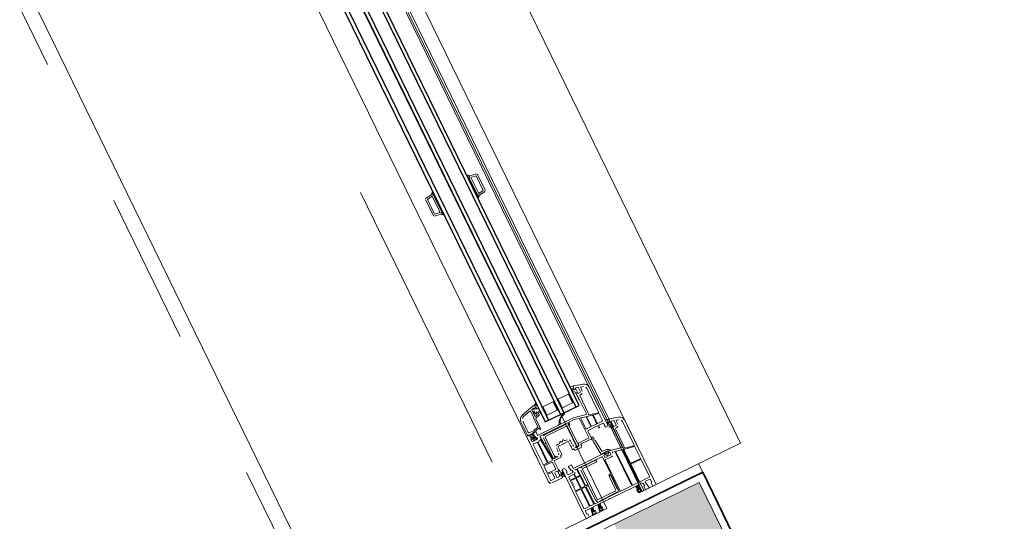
# Model space of a CAD drawing. Extents: x 6414462 to 20492237, y 5756825 to 17376351.
# Tile 91 of 127: x 6497762.877 to 6497763.919, y 5809739.811 to 5809740.342. Entities that reach past the tile are written whole.
import ezdxf

# ---------------------------------------------------------------- set-up
doc = ezdxf.new("R2010")
doc.units = 0
doc.linetypes.add('__FK_przerywana', pattern=[0.32004, 0.16002, -0.16002])
doc.linetypes.add('Linia siatki', pattern=[2.2225, 1.27, -0.3175, 0.3175, -0.3175])
for name, color, linetype, lineweight in [('A-DETL-GENF', 7, 'Continuous', 5), ('A-DETL-MBND', 7, 'Continuous', 5), ('A-GENM', 7, 'Continuous', 5), ('A-GLAZ', 7, 'Continuous', 5), ('A-WALL', 7, 'Continuous', 35), ('A-WALL-PATT', 7, 'Continuous', 35), ('S-GRID', 7, 'Continuous', 5)]:
    doc.layers.add(name, color=color, linetype=linetype, lineweight=lineweight)

# ---------------------------------------------------------------- blocks, each defined once
blk = doc.blocks.new('Windows_S9000-Double-Vent-Window-with-Sashbars - O3 Windows_S9000-Double-Vent-Window-with-Sashbars 2-9225298-__-00_00 Przyziemie PB')
at = {"layer": 'A-DETL-GENF'}
for p, q in [((60.86, 12.96), (60.6, 12)), ((61.12, 12.89), (61.05, 12.63)), ((61.1, 12.57), (61.48, 12.57)), ((69, 13.4), (61.43, 13.4)), ((64.23, 13.13), (61.43, 13.13)), ((64.07, 12.1), (64.28, 13.07)), ((64.39, 13.09), (64.14, 11.93)), ((65.76, 13.13), (64.43, 13.13)), ((65.81, 11.92), (65.81, 13.08)), ((65.88, 13.08), (65.88, 11.92)), ((67.93, 13.13), (65.93, 13.13)), ((67.98, 11.92), (67.98, 13.08)), ((68.2, 12.54), (68.2, 13.05)), ((68.25, 13.1), (68.6, 13.1)), ((69, 12.62), (68.26, 12.49)), ((68.6, 13.1), (68.6, 13)), ((68.6, 13), (69, 13)), ((69, 13), (69, 13.4)), ((69, 12.15), (69, 12.62)), ((61.2, 11.55), (56.63, 11.55)), ((60.52, 11.61), (60.59, 11.9)), ((60.95, 11.55), (60.57, 11.55)), ((60.59, 11.9), (60.93, 11.9)), ((60.6, 12), (60.6, 11.95)), ((60.65, 11.9), (60.93, 11.9)), ((60.8, 11.7), (60.79, 11.72)), ((60.95, 11.63), (60.84, 11.63)), ((60.88, 12.08), (60.94, 12.31)), ((61.03, 12.05), (60.9, 12.05)), ((60.93, 11.9), (61.03, 12)), ((60.93, 11.9), (61, 11.95)), ((60.99, 12.35), (61.48, 12.35)), ((61.03, 11.96), (61.03, 12.05)), ((61.03, 12.05), (61.38, 12.05)), ((61.03, 12), (61.03, 12.05)), ((61.21, 11.8), (61.12, 11.8)), ((61.2, 11.27), (61.2, 11.55)), ((61.26, 11.83), (61.21, 11.8)), ((61.53, 11.83), (61.26, 11.83)), ((61.38, 12.05), (61.38, 11.96)), ((61.51, 12.05), (61.38, 12.05)), ((61.38, 12.05), (61.38, 12)), ((61.38, 12), (61.48, 11.9)), ((61.41, 11.95), (61.48, 11.9)), ((61.48, 11.9), (61.59, 11.9)), ((61.48, 11.9), (63.85, 11.9)), ((61.53, 12.3), (61.53, 12.07)), ((61.75, 12.3), (61.75, 12.17)), ((61.8, 12.12), (63.84, 12.12)), ((63.89, 11.84), (63.61, 10.5)), ((64.1, 11.76), (63.98, 11.16)), ((67.93, 11.8), (64.15, 11.8)), ((64.19, 11.87), (65.76, 11.87)), ((65.93, 11.87), (67.93, 11.87)), ((67.98, 11.15), (67.98, 11.75)), ((68.2, 11.69), (68.2, 12.16)), ((68.2, 11.54), (68.91, 11.66)), ((68.2, 11.45), (68.2, 11.54)), ((68.69, 11.53), (68.2, 11.45)), ((68.24, 12.21), (68.6, 12.28)), ((69, 11.77), (68.26, 11.64)), ((68.6, 12.28), (68.6, 12.15)), ((68.6, 12.15), (69, 12.15)), ((68.69, 11.41), (68.69, 11.53)), ((68.91, 11.66), (68.91, 11.45)), ((69, 11.41), (69, 11.77)), ((31, 10.02), (31.12, 10.72)), ((31.19, 10.03), (31.29, 10.62)), ((31.22, 10.8), (33.08, 10.8)), ((31.29, 10.62), (33.01, 10.62)), ((33.01, 10.62), (33.11, 10.03)), ((33.3, 10.02), (33.18, 10.72)), ((56.06, 11.11), (55.8, 10.15)), ((56.08, 10.23), (56.14, 10.46)), ((56.19, 10.5), (56.68, 10.5)), ((56.32, 11.04), (56.25, 10.78)), ((56.3, 10.72), (56.68, 10.72)), ((59.43, 11.28), (56.63, 11.28)), ((56.73, 10.45), (56.73, 10.22)), ((56.95, 10.45), (56.95, 10.32)), ((59.27, 10.25), (59.48, 11.22)), ((59.44, 10.54), (59.32, 10.01)), ((59.59, 11.24), (59.47, 10.71)), ((60.43, 10.58), (59.49, 10.58)), ((59.52, 10.65), (60.43, 10.65)), ((60.43, 11.28), (59.63, 11.28)), ((60.48, 10.7), (60.48, 11.23)), ((60.48, 10), (60.48, 10.53)), ((60.7, 10.72), (60.7, 11.2)), ((60.7, 9.45), (60.7, 10.52)), ((60.75, 11.25), (60.9, 11.25)), ((61, 10.67), (60.75, 10.67)), ((60.75, 10.57), (61, 10.57)), ((60.9, 11.25), (60.92, 11.23)), ((60.92, 11.23), (60.94, 11.25)), ((60.94, 11.25), (60.96, 11.23)), ((60.96, 11.23), (60.98, 11.25)), ((60.98, 11.25), (61, 11.23)), ((61, 11.23), (61.02, 11.25)), ((61, 10.57), (61, 10.67)), ((61.02, 11.25), (61.04, 11.23)), ((61.04, 11.23), (61.06, 11.25)), ((61.06, 11.25), (61.08, 11.23)), ((61.08, 11.23), (61.1, 11.25)), ((61.1, 11.25), (61.12, 11.23)), ((61.12, 11.23), (61.14, 11.25)), ((61.14, 11.25), (61.16, 11.23)), ((61.16, 11.23), (61.2, 11.27)), ((63.39, 10.35), (63.47, 10.55)), ((63.48, 10.57), (63.55, 10.63)), ((63.61, 10.5), (63.56, 10.38)), ((63.58, 10.65), (63.61, 10.65)), ((63.61, 10.65), (63.61, 10.5)), ((63.61, 10.5), (63.61, 10.44)), ((63.76, 10.33), (63.76, 10.47)), ((63.78, 10.49), (64.01, 10.49)), ((63.94, 10.99), (63.89, 10.77)), ((63.94, 10.71), (64.01, 10.71)), ((67.93, 11.03), (63.99, 11.03)), ((64.02, 11.1), (67.93, 11.1)), ((64.06, 10.44), (64.06, 9.84)), ((64.28, 10.44), (64.28, 9.84)), ((67.98, 9.73), (67.98, 10.98)), ((68.2, 8.35), (68.2, 11.31)), ((68.24, 11.36), (68.6, 11.43)), ((68.6, 11.43), (68.6, 11.3)), ((68.6, 11.3), (68.96, 11.36)), ((68.91, 11.45), (68.69, 11.41)), ((30.77, 9.76), (31, 10.02)), ((31.09, 9.91), (30.79, 9.73)), ((31, 10.02), (31.09, 9.91)), ((31.15, 9.85), (31, 10.02)), ((31.15, 9.85), (33.15, 9.85)), ((31.15, 9.75), (31.15, 9.85)), ((31.15, 9.85), (33.15, 9.85)), ((31.15, 9.8), (31.2, 9.85)), ((31.25, 9.75), (31.15, 9.85)), ((33.15, 9.75), (31.15, 9.75)), ((32.95, 10.03), (31.19, 10.03)), ((31.34, 9.85), (31.25, 9.75)), ((31.39, 9.75), (31.29, 9.85)), ((31.48, 9.85), (31.39, 9.75)), ((31.53, 9.75), (31.43, 9.85)), ((31.63, 9.85), (31.53, 9.75)), ((31.68, 9.75), (31.58, 9.85)), ((31.77, 9.85), (31.68, 9.75)), ((31.82, 9.75), (31.72, 9.85)), ((31.91, 9.85), (31.82, 9.75)), ((31.96, 9.75), (31.86, 9.85)), ((32.05, 9.85), (31.96, 9.75)), ((32.1, 9.75), (32, 9.85)), ((32.19, 9.85), (32.1, 9.75)), ((32.24, 9.75), (32.14, 9.85)), ((32.33, 9.85), (32.24, 9.75)), ((32.38, 9.75), (32.28, 9.85)), ((32.47, 9.85), (32.38, 9.75)), ((32.52, 9.75), (32.42, 9.85)), ((32.62, 9.85), (32.52, 9.75)), ((32.67, 9.75), (32.57, 9.85)), ((32.76, 9.85), (32.67, 9.75)), ((32.81, 9.75), (32.71, 9.85)), ((32.9, 9.85), (32.81, 9.75)), ((32.95, 9.75), (32.85, 9.85)), ((33, 10.08), (32.95, 10.03)), ((33.04, 9.85), (32.95, 9.75)), ((32.99, 9.85), (33.09, 9.75)), ((33.05, 10.03), (33, 10.08)), ((33.11, 10.03), (33.05, 10.03)), ((33.09, 9.75), (33.15, 9.83)), ((33.15, 9.83), (33.13, 9.85)), ((33.15, 9.85), (33.3, 10.02)), ((33.15, 9.85), (33.15, 9.75)), ((33.21, 9.91), (33.3, 10.02)), ((33.51, 9.73), (33.21, 9.91)), ((33.3, 10.02), (33.53, 9.76)), ((55.74, 9.81), (55.79, 10.05)), ((56.16, 9.75), (55.78, 9.75)), ((55.79, 10.05), (56.13, 10.05)), ((55.8, 10.15), (55.8, 10.1)), ((55.85, 10.05), (56.13, 10.05)), ((56.05, 9.83), (56.16, 9.83)), ((56.23, 10.2), (56.1, 10.2)), ((56.13, 10.05), (56.23, 10.15)), ((56.13, 10.05), (56.2, 10.1)), ((56.23, 10.11), (56.23, 10.2)), ((56.23, 10.2), (56.58, 10.2)), ((56.23, 10.15), (56.23, 10.2)), ((56.41, 9.95), (56.32, 9.95)), ((56.46, 9.98), (56.41, 9.95)), ((57.33, 9.98), (56.46, 9.98)), ((56.58, 10.2), (56.58, 10.11)), ((56.71, 10.2), (56.58, 10.2)), ((56.58, 10.2), (56.58, 10.15)), ((56.58, 10.15), (56.68, 10.05)), ((56.68, 10.05), (56.61, 10.1)), ((57.39, 10.05), (56.68, 10.05)), ((56.68, 10.05), (59.05, 10.05)), ((57, 10.27), (59.05, 10.27)), ((59.09, 9.99), (58.81, 8.65)), ((59.18, 9.35), (59.29, 9.84)), ((59.34, 9.88), (60.43, 9.88)), ((59.37, 9.95), (60.43, 9.95)), ((60.48, 9.83), (60.48, 9.43)), ((61.73, 9.4), (60.75, 9.4)), ((61.5, 9.49), (61.5, 9.55)), ((61.74, 9.4), (61.54, 9.44)), ((61.55, 9.6), (61.81, 9.61)), ((61.73, 9.3), (61.73, 9.4)), ((62.04, 9.42), (61.74, 9.4)), ((61.98, 9.63), (63.31, 9.8)), ((63.53, 9.57), (62.04, 9.42)), ((63.35, 9.85), (63.39, 10.35)), ((63.61, 9.57), (63.53, 9.57)), ((63.55, 9.9), (63.61, 9.73)), ((63.74, 10.21), (63.6, 10.21)), ((63.6, 10.07), (63.74, 10.07)), ((63.74, 9.97), (63.6, 9.96)), ((63.61, 10.31), (63.74, 10.31)), ((63.61, 9.84), (63.61, 8.35)), ((63.61, 9.71), (63.61, 9.57)), ((63.62, 10.4), (63.7, 10.32)), ((63.72, 9.96), (63.62, 9.88)), ((63.7, 10.32), (63.74, 10.31)), ((63.74, 9.96), (63.72, 9.96)), ((63.76, 10.33), (63.76, 10.35)), ((63.76, 9.93), (63.76, 9.95)), ((63.76, 9.81), (63.76, 9.94)), ((64.01, 9.79), (63.78, 9.79)), ((63.81, 10.37), (63.97, 10.18)), ((63.97, 10.1), (63.81, 9.91)), ((63.83, 9.52), (63.83, 6.7)), ((65.8, 9.57), (63.88, 9.57)), ((64.31, 9.68), (67.93, 9.68)), ((65.85, 9.38), (65.85, 9.52)), ((65.95, 9.52), (65.95, 9.38)), ((67.93, 9.57), (66, 9.57)), ((66.03, 9.31), (66.03, 9.51)), ((66.03, 9.51), (67.68, 9.51)), ((67.98, 6.7), (67.98, 9.52)), ((56.35, 8.05), (56.35, 9.25)), ((56.35, 9.25), (57.35, 9.25)), ((57.35, 9.25), (57.35, 8.05)), ((58.81, 8.65), (58.81, 4.39)), ((59.14, 9.14), (59.03, 8.63)), ((59.03, 8.63), (59.03, 8.03)), ((61.39, 9.18), (59.19, 9.18)), ((60.45, 9.29), (59.23, 9.29)), ((61.44, 7.93), (61.44, 9.13)), ((61.66, 8.15), (61.66, 9.21)), ((61.67, 9.24), (61.73, 9.3)), ((63.61, 8.35), (63.66, 8.3)), ((63.88, 7.16), (63.88, 8.81)), ((63.88, 8.81), (64.08, 8.81)), ((64.08, 8.81), (64.08, 7.16)), ((65.93, 9.35), (65.88, 9.35)), ((67.68, 9.31), (66.03, 9.31)), ((67.73, 7.16), (67.73, 9.26)), ((67.93, 9.26), (67.93, 7.16)), ((68.15, 8.3), (68.2, 8.35)), ((57.35, 8.05), (56.35, 8.05)), ((56.35, 6.25), (56.35, 7.45)), ((56.35, 7.45), (57.35, 7.45)), ((57.35, 7.45), (57.35, 6.25)), ((59.03, 7.83), (59.03, 4.62)), ((59.08, 7.98), (59.28, 7.98)), ((59.28, 7.88), (59.08, 7.88)), ((59.08, 7.59), (59.08, 5.09)), ((59.28, 5.09), (59.28, 7.59)), ((61.73, 7.84), (59.33, 7.84)), ((59.33, 7.64), (61.73, 7.64)), ((61.76, 7.88), (61.49, 7.88)), ((61.9, 8.1), (61.71, 8.1)), ((61.73, 7.64), (61.73, 7.84)), ((61.78, 7.5), (61.78, 7.86)), ((62, 7.26), (62, 8)), ((63.66, 8.3), (63.61, 8.25)), ((63.61, 8.25), (63.61, 6.24)), ((68.2, 8.25), (68.15, 8.3)), ((68.2, 7.24), (68.2, 8.25)), ((58.66, 7.02), (58.78, 6.9)), ((58.78, 7.18), (58.72, 7.12)), ((58.81, 6.92), (58.81, 7.16)), ((60.44, 6.66), (60.58, 6.74)), ((60.55, 6.55), (60.47, 6.55)), ((60.47, 6.35), (60.55, 6.35)), ((60.57, 6.38), (60.57, 6.53)), ((60.6, 6.78), (60.6, 7.01)), ((60.79, 6.45), (60.82, 6.48)), ((60.82, 6.42), (60.79, 6.45)), ((60.82, 6.48), (60.82, 7.01)), ((60.82, 5.89), (60.82, 6.42)), ((60.87, 7.28), (61.19, 7.28)), ((60.87, 7.06), (61.25, 7.06)), ((61.27, 7.07), (61.34, 7.1)), ((61.45, 7.06), (61.8, 7.06)), ((61.8, 7.06), (61.8, 7.26)), ((61.8, 7.26), (62, 7.26)), ((63.61, 6.24), (63.2, 6.28)), ((63.2, 6.28), (63.2, 5.88)), ((63.83, 6.49), (63.83, 6.37)), ((63.88, 6.65), (65.8, 6.65)), ((64.55, 6.54), (63.88, 6.54)), ((64.13, 7.11), (67.68, 7.11)), ((67.68, 6.91), (64.13, 6.91)), ((64.6, 6.17), (64.6, 6.49)), ((64.67, 6.49), (64.67, 6.17)), ((65.82, 6.54), (64.72, 6.54)), ((65.85, 6.7), (65.85, 6.85)), ((65.87, 6.17), (65.87, 6.49)), ((65.88, 6.87), (65.93, 6.87)), ((65.94, 6.49), (65.94, 6.17)), ((65.95, 6.85), (65.95, 6.7)), ((67.93, 6.54), (65.99, 6.54)), ((66, 6.65), (67.93, 6.65)), ((67.98, 6.17), (67.98, 6.49)), ((68.69, 7.02), (68.2, 7.1)), ((68.2, 7.1), (68.2, 7.01)), ((68.2, 7.01), (68.91, 6.89)), ((68.2, 6.39), (68.2, 6.86)), ((68.6, 7.12), (68.24, 7.19)), ((68.6, 6.27), (68.24, 6.34)), ((68.26, 6.91), (69, 6.78)), ((68.96, 7.19), (68.6, 7.25)), ((68.6, 7.25), (68.6, 7.12)), ((69, 6.4), (68.6, 6.4)), ((68.6, 6.4), (68.6, 6.27)), ((68.91, 7.1), (68.69, 7.14)), ((68.69, 7.14), (68.69, 7.02)), ((68.91, 6.31), (68.69, 6.31)), ((68.69, 6.31), (68.69, 6.17)), ((68.91, 6.89), (68.91, 7.1)), ((68.91, 6.04), (68.91, 6.31)), ((69, 6.78), (69, 7.14)), ((69, 5.93), (69, 6.4)), ((30.77, 5.74), (31, 5.48)), ((31.09, 5.59), (30.79, 5.77)), ((31.15, 5.65), (31, 5.48)), ((31, 5.48), (31.09, 5.59)), ((31, 5.48), (31.12, 4.78)), ((31.25, 5.75), (31.15, 5.65)), ((33.15, 5.75), (31.15, 5.75)), ((31.15, 5.75), (31.15, 5.65)), ((31.15, 5.7), (31.2, 5.65)), ((31.15, 5.65), (33.15, 5.65)), ((31.15, 5.65), (33.15, 5.65)), ((31.19, 5.47), (31.29, 4.88)), ((32.95, 5.47), (31.19, 5.47)), ((31.34, 5.65), (31.25, 5.75)), ((31.39, 5.75), (31.29, 5.65)), ((31.48, 5.65), (31.39, 5.75)), ((31.53, 5.75), (31.43, 5.65)), ((31.63, 5.65), (31.53, 5.75)), ((31.68, 5.75), (31.58, 5.65)), ((31.77, 5.65), (31.68, 5.75)), ((31.82, 5.75), (31.72, 5.65)), ((31.91, 5.65), (31.82, 5.75)), ((31.96, 5.75), (31.86, 5.65)), ((32.05, 5.65), (31.96, 5.75)), ((32.1, 5.75), (32, 5.65)), ((32.19, 5.65), (32.1, 5.75)), ((32.24, 5.75), (32.14, 5.65)), ((32.33, 5.65), (32.24, 5.75)), ((32.38, 5.75), (32.28, 5.65)), ((32.47, 5.65), (32.38, 5.75)), ((32.52, 5.75), (32.42, 5.65)), ((32.62, 5.65), (32.52, 5.75)), ((32.67, 5.75), (32.57, 5.65)), ((32.76, 5.65), (32.67, 5.75)), ((32.81, 5.75), (32.71, 5.65)), ((32.9, 5.65), (32.81, 5.75)), ((32.95, 5.75), (32.85, 5.65)), ((33.04, 5.65), (32.95, 5.75)), ((33, 5.42), (32.95, 5.47)), ((32.99, 5.65), (33.09, 5.75)), ((33.05, 5.47), (33, 5.42)), ((33.01, 4.88), (33.11, 5.47)), ((33.11, 5.47), (33.05, 5.47)), ((33.09, 5.75), (33.15, 5.67)), ((33.15, 5.67), (33.13, 5.65)), ((33.15, 5.65), (33.15, 5.75)), ((33.15, 5.65), (33.3, 5.48)), ((33.3, 5.48), (33.18, 4.78)), ((33.51, 5.77), (33.21, 5.59)), ((33.21, 5.59), (33.3, 5.48)), ((33.3, 5.48), (33.53, 5.74)), ((55.8, 5.46), (55.7, 5.67)), ((55.77, 5.74), (55.9, 5.64)), ((55.8, 5.35), (55.8, 5.45)), ((56.19, 3.89), (55.8, 5.35)), ((56.1, 5.5), (55.85, 5.5)), ((55.85, 5.5), (56.1, 5.5)), ((56.04, 5.29), (56.09, 5.09)), ((56.2, 5.35), (56.09, 5.35)), ((56.2, 5.4), (56.1, 5.5)), ((56.1, 5.5), (56.2, 5.4)), ((56.14, 5.35), (56.2, 5.35)), ((56.2, 5.35), (56.2, 5.4)), ((56.2, 5.4), (56.2, 5.35)), ((57.35, 6.25), (56.35, 6.25)), ((56.65, 5.5), (56.55, 5.4)), ((56.55, 5.4), (56.65, 5.5)), ((56.55, 5.4), (56.55, 5.35)), ((56.55, 5.35), (56.55, 5.4)), ((56.55, 5.35), (56.58, 5.35)), ((56.82, 5.35), (56.55, 5.35)), ((56.6, 5.6), (56.74, 5.6)), ((56.91, 5.5), (56.65, 5.5)), ((56.65, 5.5), (56.94, 5.5)), ((56.74, 5.6), (56.71, 5.61)), ((56.81, 5.72), (56.88, 5.67)), ((56.92, 5.11), (56.86, 5.31)), ((56.99, 5.46), (57.1, 5.04)), ((60.58, 6.16), (60.44, 6.24)), ((60.6, 5.89), (60.6, 6.12)), ((61.25, 5.84), (60.87, 5.84)), ((61.19, 5.62), (60.87, 5.62)), ((61.34, 5.8), (61.27, 5.83)), ((61.8, 5.84), (61.45, 5.84)), ((61.78, 5.25), (61.78, 5.37)), ((61.8, 5.64), (61.8, 5.84)), ((62, 5.64), (61.8, 5.64)), ((62, 4.85), (62, 5.64)), ((63.2, 5.88), (63.75, 5.98)), ((63.35, 5.5), (63.2, 5.4)), ((63.2, 5.4), (63.2, 5.25)), ((63.68, 5.5), (63.35, 5.5)), ((63.68, 5.43), (63.68, 5.5)), ((63.93, 5.43), (63.68, 5.43)), ((63.98, 5.48), (63.93, 5.43)), ((63.98, 6.04), (63.98, 5.48)), ((64.2, 6), (64.2, 5.47)), ((64.22, 6.12), (64.55, 6.12)), ((64.55, 6.05), (64.25, 6.05)), ((64.25, 5.42), (64.55, 5.42)), ((64.6, 5.47), (64.6, 6)), ((64.67, 6), (64.67, 5.47)), ((64.72, 6.12), (65.82, 6.12)), ((65.82, 6.05), (64.72, 6.05)), ((64.72, 5.42), (64.78, 5.42)), ((65.49, 5.42), (65.82, 5.42)), ((65.87, 5.47), (65.87, 6)), ((65.94, 6), (65.94, 5.47)), ((65.99, 6.12), (67.93, 6.12)), ((67.93, 6.05), (65.99, 6.05)), ((65.99, 5.42), (67.93, 5.42)), ((67.98, 5.47), (67.98, 6)), ((68.69, 6.17), (68.2, 6.25)), ((68.2, 6.25), (68.2, 6.16)), ((68.2, 6.16), (68.91, 6.04)), ((68.2, 5.5), (68.2, 6.01)), ((68.6, 5.45), (68.25, 5.45)), ((68.26, 6.06), (69, 5.93)), ((69, 5.55), (68.6, 5.55)), ((68.6, 5.55), (68.6, 5.45)), ((69, 5.15), (69, 5.55)), ((31.22, 4.7), (33.08, 4.7)), ((31.29, 4.88), (33.01, 4.88)), ((56.14, 5.05), (56.87, 5.05)), ((56.38, 3.95), (56.15, 4.81)), ((56.2, 4.87), (56.95, 4.87)), ((57.04, 4.82), (58, 4.82)), ((57.15, 5), (58.37, 5)), ((58.05, 4.78), (58.19, 4.27)), ((58.37, 4.9), (58.18, 4.9)), ((58.18, 4.9), (58.35, 4.29)), ((58.19, 4.24), (58.19, 3.71)), ((58.35, 4.26), (58.35, 4.02)), ((58.37, 5), (58.37, 4.9)), ((58.81, 4.39), (58.4, 4.43)), ((58.4, 4.43), (58.4, 4.03)), ((59.08, 4.57), (59.86, 4.64)), ((59.18, 4.19), (59.18, 3.63)), ((61.79, 4.7), (59.31, 4.49)), ((61.73, 5.04), (59.33, 5.04)), ((59.33, 4.84), (61.73, 4.84)), ((59.45, 4.24), (59.45, 4.18)), ((59.88, 4.66), (59.88, 4.82)), ((59.9, 4.84), (59.96, 4.84)), ((59.98, 4.82), (59.98, 4.67)), ((60, 4.65), (61.73, 4.8)), ((61.68, 5.2), (61.73, 5.2)), ((61.73, 5.1), (61.68, 5.1)), ((61.73, 4.84), (61.73, 5.04)), ((61.78, 4.85), (61.78, 5.05)), ((61.89, 4.18), (61.89, 4.61)), ((62.04, 4.53), (62.04, 3.62)), ((63.16, 4.8), (62.05, 4.8)), ((62.84, 4.58), (62.09, 4.58)), ((62.89, 3.62), (62.89, 4.53)), ((63.16, 4.8), (63.05, 4.8)), ((63.11, 4.87), (63.37, 4.87)), ((63.11, 4.35), (63.11, 4.65)), ((63.11, 4.65), (63.26, 4.65)), ((63.23, 4.75), (63.16, 4.8)), ((63.26, 4.7), (63.16, 4.8)), ((63.71, 4.3), (63.16, 4.3)), ((63.26, 4.65), (63.26, 4.74)), ((63.26, 4.65), (63.26, 4.7)), ((63.61, 4.65), (63.26, 4.65)), ((63.3, 5.15), (63.92, 5.15)), ((63.3, 5.15), (69, 5.15)), ((63.54, 5.08), (63.34, 5.08)), ((63.71, 4.89), (63.5, 4.92)), ((63.5, 4.87), (63.86, 4.87)), ((63.52, 4.98), (63.66, 4.96)), ((63.68, 4.96), (63.54, 5.08)), ((63.71, 4.8), (63.61, 4.7)), ((63.61, 4.74), (63.61, 4.65)), ((63.61, 4.7), (63.61, 4.65)), ((63.61, 4.65), (63.76, 4.65)), ((63.71, 4.8), (63.64, 4.75)), ((63.65, 5.06), (63.75, 4.98)), ((63.89, 5.08), (63.66, 5.08)), ((63.95, 4.8), (63.71, 4.8)), ((64, 4.8), (63.71, 4.8)), ((63.76, 4.65), (63.76, 4.35)), ((63.86, 4.87), (63.87, 4.97)), ((63.97, 5.05), (63.95, 4.8)), ((64, 3.55), (64, 4.8)), ((58.13, 3.65), (56.77, 3.65)), ((58.4, 3.45), (56.77, 3.45)), ((58.35, 4.02), (59.04, 4.14)), ((58.75, 3.63), (58.39, 3.67)), ((58.39, 3.67), (58.4, 3.45)), ((58.4, 4.03), (58.95, 4.13)), ((58.98, 4.01), (58.4, 3.91)), ((58.4, 3.91), (58.4, 3.79)), ((58.4, 3.79), (58.72, 3.76)), ((58.55, 3.65), (58.4, 3.55)), ((58.4, 3.55), (58.4, 3.4)), ((58.5, 3.3), (63.75, 3.3)), ((58.88, 3.65), (58.55, 3.65)), ((58.72, 3.76), (59, 3.92)), ((59.1, 3.83), (58.75, 3.63)), ((58.88, 3.58), (58.88, 3.65)), ((59.13, 3.58), (58.88, 3.58)), ((59, 3.92), (59, 3.99)), ((59.1, 4.09), (59.1, 3.83)), ((59.18, 3.63), (59.13, 3.58)), ((59.45, 4.01), (59.45, 3.62)), ((59.5, 4.13), (61.84, 4.13)), ((61.84, 4.06), (59.5, 4.06)), ((59.5, 3.57), (61.84, 3.57)), ((61.89, 3.62), (61.89, 4.01)), ((62.09, 3.57), (62.84, 3.57)), ((62.99, 3.62), (62.99, 4.03)), ((63.04, 4.08), (63.68, 4.08)), ((63.68, 3.57), (63.04, 3.57)), ((63.73, 4.03), (63.73, 3.62))]:
    blk.add_line(p, q, dxfattribs=at)
at = {"layer": 'A-DETL-GENF', "color": 176, "lineweight": 25, "true_color": 0x00007f}
for p, q in [((57.9, 9.75), (6.4, 9.75)), ((57.9, 5.75), (57.9, 9.75)), ((6.4, 9.35), (57.9, 9.35)), ((6.4, 7.95), (57.9, 7.95)), ((6.4, 7.55), (57.9, 7.55)), ((6.4, 6.15), (57.9, 6.15)), ((6.4, 5.75), (57.9, 5.75))]:
    blk.add_line(p, q, dxfattribs=at)
at = {"layer": 'A-DETL-GENF'}
for centre, radius, start, end in [((61.43, 12.8), 0.6, 90, 165), ((61.1, 12.62), 0.05, 165, 270), ((61.43, 12.8), 0.33, 90, 165), ((61.48, 12.3), 0.27, 0, 90), ((64.23, 13.08), 0.05, 348, 90), ((64.43, 13.08), 0.05, 90, 168), ((65.76, 13.08), 0.05, 0, 90), ((65.93, 13.08), 0.05, 90, 180), ((67.93, 13.08), 0.05, 0, 90), ((68.25, 13.05), 0.05, 90, 180), ((68.25, 12.54), 0.05, 180, 280), ((56.63, 10.95), 0.6, 90, 165), ((60.57, 11.6), 0.05, 167.3698, 270), ((60.65, 11.95), 0.05, 180, 270), ((60.8, 11.73), 0.02, 139.874, 215.4442), ((60.77, 11.69), 0.035, 301.0941, 17.6747), ((60.79, 11.61), 0.055, 24.3151, 97.5128), ((60.57, 11.93), 0.28, 319.874, 333.9737), ((60.86, 11.78), 0.04, 54.6341, 153.9737), ((60.9, 12.07), 0.02, 165, 270), ((61.56, 12.77), 1.17, 234.6341, 252.3023), ((60.99, 12.3), 0.05, 90, 165), ((60.95, 13.55), 1.92, 270, 277.6827), ((60.95, 13.55), 2, 270, 281.3285), ((61.03, 11.91), 0.05, 90.4543, 125.2176), ((61.12, 11.79), 0.01, 90, 239.4092), ((61.57, 12.55), 0.89, 239.4092, 255.3538), ((61.33, 11.64), 0.05, 281.3285, 75.3538), ((61.38, 11.91), 0.05, 54.7824, 89.5457), ((61.48, 12.3), 0.05, 0, 90), ((61.51, 12.07), 0.02, 270, 0), ((61.53, 11.89), 0.06, 270, 0), ((61.8, 12.17), 0.05, 180, 270), ((63.84, 11.85), 0.27, 55.6149, 90), ((63.85, 11.85), 0.05, 348, 90), ((64.02, 12.11), 0.05, 235.6149, 348), ((64.15, 11.75), 0.05, 90, 168), ((64.19, 11.92), 0.05, 168, 270), ((65.76, 11.92), 0.05, 270, 0), ((65.93, 11.92), 0.05, 180, 270), ((67.93, 11.92), 0.05, 270, 0), ((67.93, 11.75), 0.05, 0, 90), ((68.25, 12.16), 0.05, 100, 180), ((68.25, 11.69), 0.05, 180, 280), ((31.22, 10.7), 0.1, 90, 170), ((33.08, 10.7), 0.1, 10, 90), ((56.19, 10.45), 0.05, 90, 165), ((56.3, 10.77), 0.05, 165, 270), ((56.63, 10.95), 0.33, 90, 165), ((56.68, 10.45), 0.27, 0, 90), ((56.68, 10.45), 0.05, 0, 90), ((59.43, 11.23), 0.05, 348, 90), ((59.49, 10.53), 0.05, 90, 168), ((59.52, 10.7), 0.05, 168, 270), ((59.63, 11.23), 0.05, 90, 168), ((60.43, 11.23), 0.05, 0, 90), ((60.43, 10.7), 0.05, 270, 0), ((60.43, 10.53), 0.05, 0, 90), ((60.75, 11.2), 0.05, 90, 180), ((60.75, 10.72), 0.05, 180, 270), ((60.75, 10.52), 0.05, 90, 180), ((63.52, 10.53), 0.05, 135, 157.8461), ((63.58, 10.6), 0.05, 90, 135), ((63.66, 10.44), 0.05, 180, 225), ((63.78, 10.47), 0.02, 90, 180), ((63.94, 10.76), 0.05, 168, 270), ((63.99, 10.98), 0.05, 90, 168), ((64.02, 11.15), 0.05, 168, 270), ((64.01, 10.44), 0.27, 0, 90), ((64.01, 10.44), 0.05, 0, 90), ((67.93, 11.15), 0.05, 270, 0), ((67.93, 10.98), 0.05, 0, 90), ((68.25, 11.31), 0.05, 100, 180), ((68.95, 11.41), 0.05, 280, 0), ((30.78, 9.75), 0.016, 138.5402, 300.8835), ((33.52, 9.75), 0.016, 239.1165, 41.4598), ((55.78, 9.8), 0.05, 167.3698, 270), ((55.85, 10.1), 0.05, 180, 269.8362), ((55.98, 9.89), 0.035, 301.0941, 17.6747), ((56, 9.81), 0.055, 24.3151, 97.5128), ((55.78, 10.08), 0.28, 322.849, 333.9744), ((56.07, 9.94), 0.04, 53.8523, 153.9744), ((56.1, 10.22), 0.02, 165, 270), ((56.77, 10.92), 1.17, 234.6608, 247.8748), ((56.16, 11.75), 1.92, 270, 275.1538), ((56.16, 11.75), 2, 270, 279.4614), ((56.23, 10.06), 0.05, 90.4543, 125.2176), ((56.32, 9.94), 0.01, 90, 239.4092), ((57.2, 11.75), 2.02, 243.9755, 249.5002), ((56.48, 9.82), 0.04, 279.4614, 70.1466), ((56.58, 10.06), 0.05, 54.7824, 89.5457), ((56.71, 10.22), 0.02, 270, 0), ((57, 10.32), 0.05, 180, 270), ((57.33, 10.04), 0.06, 270, 0), ((59.05, 10), 0.27, 55.8788, 90), ((59.05, 10), 0.05, 348, 90), ((59.22, 10.26), 0.05, 235.8788, 348), ((59.34, 9.83), 0.05, 90, 168), ((59.37, 10), 0.05, 168, 270), ((60.43, 10), 0.05, 270, 0), ((60.43, 9.83), 0.05, 0, 90), ((60.7, 9.43), 0.22, 180, 199.8987), ((60.75, 9.45), 0.05, 180, 270), ((61.55, 9.55), 0.05, 93.2146, 177.8273), ((61.55, 9.49), 0.05, 177.8273, 258.5022), ((61.81, 9.56), 0.05, 33.2146, 93.2146), ((61.9, 9.62), 0.05, 213.2146, 337.8995), ((61.99, 9.58), 0.05, 97.8995, 157.8995), ((63.3, 9.85), 0.05, 277.8995, 355.513), ((63.6, 10.14), 0.07, 90, 270), ((63.59, 9.92), 0.05, 89.1308, 199.2148), ((63.61, 10.36), 0.05, 157.8461, 269.9462), ((63.66, 9.84), 0.05, 135, 180), ((63.56, 9.71), 0.05, 0, 19.2148), ((63.74, 10.33), 0.02, 268.9465, 0), ((63.74, 10.33), 0.02, 270, 360), ((63.74, 10.14), 0.07, 270, 90), ((63.74, 9.95), 0.02, 0, 91.0642), ((63.74, 9.94), 0.02, 0, 90), ((63.79, 10.35), 0.03, 34.8148, 180), ((63.79, 9.93), 0.03, 180, 314.4752), ((63.78, 9.81), 0.02, 180, 270), ((63.88, 9.52), 0.05, 90, 180), ((63.94, 10.14), 0.05, 312.7094, 47.2906), ((64.01, 9.84), 0.05, 270, 0), ((64.01, 9.84), 0.27, 339.8945, 0), ((64.31, 9.73), 0.05, 159.8945, 270), ((65.8, 9.52), 0.05, 0, 90), ((66, 9.52), 0.05, 90, 180), ((67.68, 9.26), 0.25, 0, 90), ((67.93, 9.73), 0.05, 270, 0), ((67.93, 9.52), 0.05, 0, 90), ((59.19, 9.13), 0.05, 90, 168), ((59.23, 9.34), 0.05, 168, 270), ((60.45, 9.34), 0.05, 270, 19.8987), ((61.39, 9.13), 0.05, 0, 90), ((61.71, 9.21), 0.05, 135, 180), ((65.88, 9.38), 0.025, 180, 270), ((65.93, 9.38), 0.025, 270, 0), ((67.68, 9.26), 0.05, 0, 90), ((58.03, 7.98), 0.025, 352.6392, 172.6392), ((58.98, 7.94), 0.971, 177.4591, 249.45), ((58.96, 7.98), 0.898, 179.8874, 253.5245), ((59.08, 8.03), 0.05, 180, 270), ((59.08, 7.83), 0.05, 90, 180), ((59.33, 7.59), 0.25, 90, 180), ((59.28, 7.93), 0.05, 270, 90), ((59.33, 7.59), 0.05, 90, 180), ((61.36, 7.06), 0.27, 65.257, 122.4617), ((61.49, 7.93), 0.05, 180, 270), ((61.49, 7.35), 0.05, 245.257, 341.5112), ((61.75, 7.27), 0.22, 87.612, 161.5112), ((61.71, 8.15), 0.05, 180, 270), ((61.76, 7.86), 0.02, 0, 90), ((61.76, 7.5), 0.02, 267.612, 0), ((61.9, 8), 0.1, 0, 90), ((58.62, 6.99), 0.05, 45, 69.45), ((58.71, 7.14), 0.02, 253.5245, 315), ((58.79, 7.16), 0.02, 0, 135), ((58.79, 6.92), 0.02, 225, 0), ((60.47, 6.61), 0.05, 122, 180), ((60.47, 6.6), 0.05, 180, 270), ((60.47, 6.3), 0.05, 90, 180), ((60.47, 6.29), 0.05, 180, 238), ((60.55, 6.53), 0.025, 0, 90), ((60.55, 6.38), 0.025, 270, 0), ((60.55, 6.78), 0.05, 302, 0), ((60.87, 7.01), 0.27, 90, 180), ((60.87, 7.01), 0.05, 90, 180), ((61.19, 7.33), 0.05, 270, 302.4617), ((61.25, 7.11), 0.05, 270, 300), ((61.36, 7.06), 0.05, 30, 120), ((61.45, 7.11), 0.05, 210, 270), ((63.88, 6.7), 0.05, 180, 270), ((63.88, 6.49), 0.05, 90, 180), ((63.88, 6.37), 0.05, 180, 268.5493), ((64.13, 7.16), 0.25, 180, 270), ((63.87, 5.98), 0.345, 28.7516, 88.5493), ((64.13, 7.16), 0.05, 180, 270), ((64.55, 6.49), 0.05, 0, 90), ((64.72, 6.49), 0.05, 90, 180), ((65.8, 6.7), 0.05, 270, 0), ((65.82, 6.49), 0.05, 0, 90), ((65.88, 6.85), 0.025, 90, 180), ((65.93, 6.85), 0.025, 0, 90), ((65.99, 6.49), 0.05, 90, 180), ((66, 6.7), 0.05, 180, 270), ((67.68, 7.16), 0.25, 270, 0), ((67.68, 7.16), 0.05, 270, 0), ((67.93, 6.7), 0.05, 270, 0), ((67.93, 6.49), 0.05, 0, 90), ((68.25, 7.24), 0.05, 180, 260), ((68.25, 6.86), 0.05, 80, 180), ((68.25, 6.39), 0.05, 180, 260), ((68.95, 7.14), 0.05, 360, 80), ((30.78, 5.75), 0.016, 59.1165, 221.4598), ((33.52, 5.75), 0.016, 318.5402, 120.8835), ((55.74, 5.7), 0.0494, 58.8215, 209.9742), ((55.85, 5.45), 0.05, 90, 163.356), ((55.85, 5.45), 0.05, 90, 178), ((56.3, 7.26), 1.67, 255.7835, 264.1888), ((56.09, 5.3), 0.05, 90, 195), ((56.16, 5.25), 0.103, 101.4555, 295.1691), ((56.37, 6.02), 0.481, 241.2886, 299.054), ((56.36, 5), 0.216, 41.6463, 135.4955), ((56.32, 5.68), 0.05, 98.6519, 163.4653), ((56.33, 5.68), 0.06, 163.4653, 186.9446), ((56.32, 5.68), 0.05, 186.9446, 267.7224), ((56.52, 4.2), 1.54, 79.1305, 97.7077), ((56.48, 4.78), 0.862, 74.5841, 100.8607), ((56.58, 5.24), 0.109, 238.0208, 91.5921), ((56.82, 5.3), 0.05, 15, 90), ((56.85, 5.63), 0.05, 29.704, 55.4664), ((56.65, 5.51), 0.281, 1.2897, 30.6953), ((56.91, 5.52), 0.02, 270, 1.2897), ((56.94, 5.45), 0.05, 15, 90), ((60.55, 6.12), 0.05, 0, 58), ((60.87, 5.89), 0.27, 180, 270), ((60.87, 5.89), 0.05, 180, 270), ((61.19, 5.57), 0.05, 57.5383, 90), ((61.36, 5.84), 0.27, 237.5383, 294.743), ((61.25, 5.79), 0.05, 60, 90), ((61.36, 5.84), 0.05, 240, 330), ((61.45, 5.79), 0.05, 90, 150), ((61.49, 5.55), 0.05, 18.4888, 114.743), ((61.75, 5.64), 0.22, 198.4888, 265.752), ((61.73, 5.37), 0.05, 0, 85.752), ((61.73, 5.25), 0.05, 270, 0), ((63.3, 5.25), 0.1, 180, 270), ((63.87, 5.98), 0.125, 28.3576, 181.7838), ((64.22, 6.17), 0.05, 208.7516, 270), ((64.25, 6), 0.05, 90, 180), ((64.25, 5.47), 0.05, 180, 270), ((64.55, 6.17), 0.05, 270, 0), ((64.55, 6), 0.05, 0, 90), ((64.55, 5.47), 0.05, 270, 0), ((64.72, 6.17), 0.05, 180, 270), ((64.72, 6), 0.05, 90, 180), ((64.72, 5.47), 0.05, 180, 270), ((64.78, 5.47), 0.05, 270, 336.8382), ((64.9, 5.42), 0.08, 25.3317, 156.8382), ((65.02, 5.47), 0.05, 205.3317, 334.6683), ((65.13, 5.42), 0.08, 25.3317, 154.6683), ((65.25, 5.47), 0.05, 205.3317, 334.6683), ((65.37, 5.42), 0.08, 23.1618, 154.6683), ((65.49, 5.47), 0.05, 203.1618, 270), ((65.82, 6.17), 0.05, 270, 0), ((65.82, 6), 0.05, 0, 90), ((65.82, 5.47), 0.05, 270, 0), ((65.99, 6.17), 0.05, 180, 270), ((65.99, 6), 0.05, 90, 180), ((65.99, 5.47), 0.05, 180, 270), ((67.93, 6.17), 0.05, 270, 0), ((67.93, 6), 0.05, 0, 90), ((67.93, 5.47), 0.05, 270, 0), ((68.25, 6.01), 0.05, 80, 180), ((68.25, 5.5), 0.05, 180, 270), ((31.22, 4.8), 0.1, 190, 270), ((33.08, 4.8), 0.1, 270, 350), ((56.14, 5.1), 0.05, 195, 270), ((56.2, 4.82), 0.05, 90, 195), ((56.87, 5.1), 0.05, 270, 15), ((56.95, 4.82), 0.05, 30, 90), ((57.04, 4.87), 0.05, 210, 270), ((57.15, 5.05), 0.05, 195, 270), ((58, 4.77), 0.05, 15, 90), ((58.09, 4.24), 0.1, 0, 15), ((58.25, 4.26), 0.1, 0, 15), ((59.07, 4.13), 0.125, 28.3576, 181.7838), ((59.08, 4.62), 0.05, 180, 275), ((59.33, 5.09), 0.25, 180, 270), ((59.33, 5.09), 0.05, 180, 270), ((59.31, 4.47), 0.02, 95, 235.9288), ((59.07, 4.12), 0.395, 19.6056, 55.9288), ((59.4, 4.24), 0.05, 0, 19.6056), ((59.5, 4.18), 0.05, 180, 270), ((59.86, 4.66), 0.02, 275, 0), ((59.9, 4.82), 0.02, 90, 180), ((59.96, 4.82), 0.02, 0, 90), ((60, 4.67), 0.02, 180, 275), ((61.68, 5.15), 0.05, 90, 270), ((61.73, 5.05), 0.05, 0, 90), ((61.73, 4.85), 0.05, 275, 0), ((61.8, 4.66), 0.05, 37.5393, 95), ((62.05, 4.85), 0.27, 217.5393, 228.9855), ((61.84, 4.18), 0.05, 270, 0), ((61.84, 4.61), 0.05, 0, 48.9855), ((62.05, 4.85), 0.05, 180, 270), ((62.09, 4.53), 0.05, 90, 180), ((62.84, 4.53), 0.05, 0, 90), ((63.11, 4.81), 0.06, 90, 180), ((63.16, 4.35), 0.05, 180, 270), ((63.26, 4.79), 0.05, 234.7824, 269.5457), ((63.3, 5.11), 0.0425, 90, 310.5866), ((63.37, 4.9), 0.03, 270, 350.7664), ((63.5, 4.88), 0.1, 82.9509, 170.7664), ((63.5, 4.89), 0.025, 82.9509, 270), ((63.61, 4.79), 0.05, 270.4543, 305.2067), ((63.66, 5.07), 0.01, 90, 230.0083), ((63.66, 4.93), 0.03, 358.1549, 82.9509), ((63.7, 4.98), 0.03, 226.9578, 283.3612), ((63.7, 4.94), 0.02, 240.5913, 40.9248), ((63.72, 4.94), 0.05, 262.9509, 50.0083), ((63.71, 4.35), 0.05, 270, 0), ((63.91, 4.96), 0.04, 90.0711, 175.5415), ((63.89, 5.06), 0.02, 22.5874, 90), ((63.93, 5.08), 0.025, 202.5874, 243.1743), ((63.91, 5.03), 0.027, 270.0711, 63.1743), ((63.92, 5.1), 0.05, 12.5096, 90), ((63.75, 5.06), 0.22, 355.5415, 12.5096), ((56.77, 4.05), 0.6, 195, 270), ((56.77, 4.05), 0.4, 195, 270), ((58.13, 3.71), 0.06, 270, 0), ((58.5, 3.4), 0.1, 180, 270), ((58.98, 3.99), 0.02, 0, 100), ((59.05, 4.09), 0.05, 0, 100), ((59.5, 4.01), 0.05, 90, 180), ((59.5, 3.62), 0.05, 180, 270), ((61.84, 4.01), 0.05, 0, 90), ((61.84, 3.62), 0.05, 270, 0), ((62.09, 3.62), 0.05, 180, 270), ((62.84, 3.62), 0.05, 270, 0), ((63.04, 4.03), 0.05, 90, 180), ((63.04, 3.62), 0.05, 180, 270), ((63.68, 4.03), 0.05, 0, 90), ((63.68, 3.62), 0.05, 270, 0), ((63.75, 3.55), 0.25, 270, 0)]:
    blk.add_arc(centre, radius, start, end, dxfattribs=at)
at = {"layer": 'A-GENM'}
for p, q in [((-65.22, 13.4), (65.22, 13.4)), ((5.38, 11.55), (58.92, 11.55)), ((3.18, 3.3), (61.13, 3.3))]:
    blk.add_line(p, q, dxfattribs=at)
at = {"layer": 'A-GLAZ'}
for p, q in [((-69, 23.35), (69, 23.35)), ((69, 23.35), (69, 11.95)), ((69, 11.95), (-69, 11.95)), ((-69, 11.75), (69, 11.75)), ((69, 11.95), (69, 11.75)), ((69, 7.6), (-69, 7.6)), ((69, -23.4), (69, 7.6)), ((-69, -23.4), (69, -23.4))]:
    blk.add_line(p, q, dxfattribs=at)

msp = doc.modelspace()

# ---------------------------------------------------------------- hatches: boundary and pattern name
at = {"layer": 'A-WALL-PATT', "lineweight": 5}
h = msp.add_hatch(dxfattribs=at)
h.set_pattern_fill('FP_7', color=256, scale=0.01, angle=26.0324, style=0, pattern_type=2)
h.set_pattern_definition([(26.0323616, (6497475.582077, 5808865.157373), (0.01535980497, 0.02280471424), [0.01587, -0.03175]), (146.0323616, (6497475.582077, 5808865.157373), (-0.02742936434, 0.00189962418), [0.01587, -0.03175]), (86.0323616, (6497475.582077, 5808865.157373), (-0.01206955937, 0.02470433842), [0, -0.03175, 0.01587, 0])])
h.paths.add_polyline_path([(6497765.7861, 5809735.1412), (6497765.8759, 5809735.1851), (6497765.2553, 5809736.4556), (6497765.1655, 5809736.4117), (6497765.7806, 5809735.1524)])
h.paths.add_polyline_path([(6497764.544, 5809737.6841), (6497764.6339, 5809737.728), (6497763.5964, 5809739.8521), (6497763.5065, 5809739.8082), (6497764.3654, 5809738.0497)])
h.paths.add_polyline_path([(6497762.8851, 5809741.0806), (6497762.9749, 5809741.1245), (6497762.3544, 5809742.395), (6497762.2645, 5809742.3511), (6497762.7962, 5809741.2625)])

# ---------------------------------------------------------------- linework, layer by layer
at = {"layer": 'A-DETL-MBND', "linetype": '__FK_przerywana'}
msp.add_line((6497762.134, 5809741.8756, 0.1), (6497765.3501, 5809735.291, 0.1), dxfattribs=at)
at = {"layer": 'A-WALL', "lineweight": 5}
for p, q in [((6497763.5957, 5809739.8718, 0.1), (6497763.6001, 5809739.8628, 0.1)), ((6497763.5964, 5809739.8521, 0.1), (6497763.4382, 5809739.7749, 0.1)), ((6497764.6339, 5809737.728, 0.1), (6497763.5964, 5809739.8521, 0.1))]:
    msp.add_line(p, q, dxfattribs=at)
at = {"layer": 'A-WALL'}
for p, q in [((6497763.6001, 5809739.8628, 0.1), (6497763.2694, 5809739.7013, 0.1)), ((6497764.6446, 5809737.7243, 0.1), (6497763.6001, 5809739.8628, 0.1))]:
    msp.add_line(p, q, dxfattribs=at)
at = {"layer": 'S-GRID', "linetype": 'Linia siatki'}
msp.add_line((6497761.5658, 5809743.5823, 0.1), (6497766.4533, 5809733.5757, 0.1), dxfattribs=at)

# ---------------------------------------------------------------- block references
at = {"layer": 'A-GLAZ', "xscale": 0.01, "yscale": 0.01, "zscale": 0.01, "rotation": 296.0323615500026}
msp.add_blockref('Windows_S9000-Double-Vent-Window-with-Sashbars - O3 Windows_S9000-Double-Vent-Window-with-Sashbars 2-9225298-__-00_00 Przyziemie PB', (6497763.1275, 5809740.411, 0.1), dxfattribs=at)

doc.saveas('drawing.dxf')
